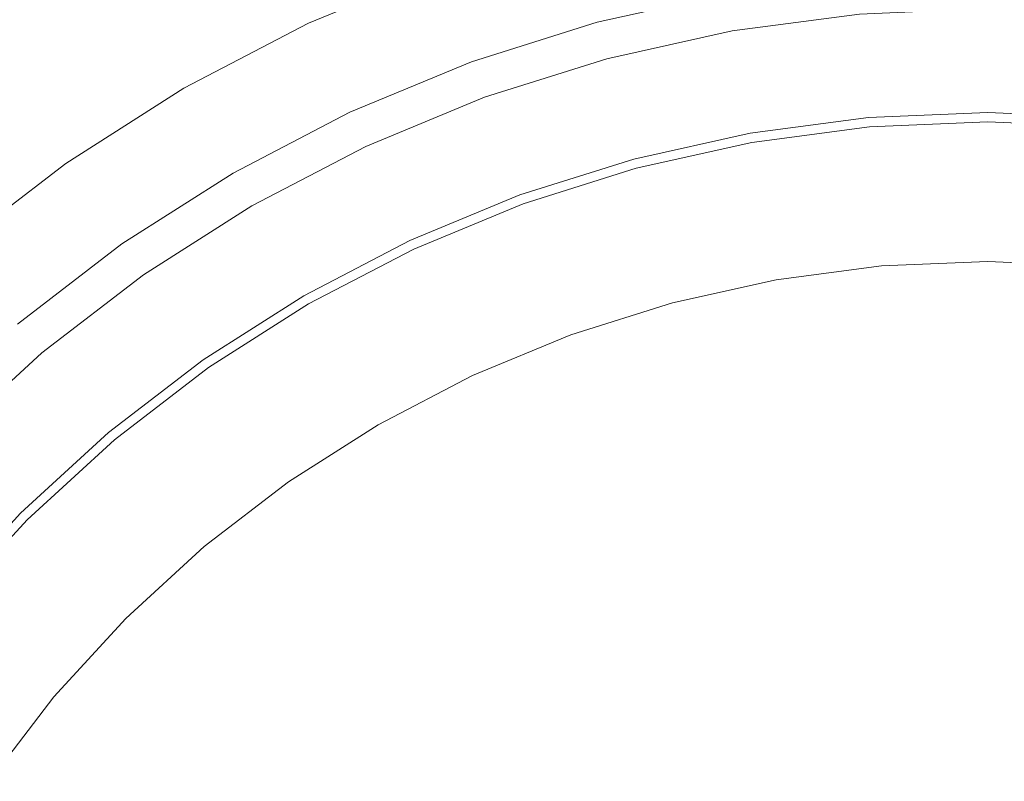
# Model space of a CAD drawing. Header units: millimetres. Extents: x -270 to 270, y -255 to 255.
# Tile 29 of 39: x -129 to 1, y 103 to 203. Entities that reach past the tile are written whole.
import ezdxf

# ---------------------------------------------------------------- set-up
doc = ezdxf.new("R2010")
doc.units = ezdxf.units.MM
doc.layers.add('LUCIDO_1', color=1, linetype='Continuous', lineweight=20, true_color=0xff0000)
doc.layers.add('Nessuna', color=7, linetype='Continuous', lineweight=9)

# ---------------------------------------------------------------- blocks, each defined once
blk = doc.blocks.new('Group')
at = {"layer": 'Nessuna', "color": 140, "linetype": 'Continuous', "lineweight": 9, "true_color": 0x00aaff, "transparency": 33554687}
for points, invisible_edges in [([(-270, 255, 29.65), (-67.8, 193.2, 29.65), (-51.58, 198.31, 29.65)], 9), ([(-270, 255, 29.65), (-139, 147.84, 29.65), (-126.45, 159.34, 29.65)], 9), ([(-51.58, 198.31, 29.65), (-34.97, 202, 29.65), (-270, 255, 29.65)], 10), ([(-126.45, 159.34, 29.65), (-112.96, 169.69, 29.65), (-270, 255, 29.65)], 10), ([(-270, 255, 29.65), (-83.52, 186.69, 29.65), (-67.8, 193.2, 29.65)], 9), ([(-270, 255, 29.65), (-98.61, 178.83, 29.65), (-83.52, 186.69, 29.65)], 9), ([(-112.96, 169.69, 29.65), (-98.61, 178.83, 29.65), (-270, 255, 29.65)], 10), ([(-34.97, 202, 29.65), (-18.11, 204.22, 29.65), (-270, 255, 29.65)], 10), ([(-258, 255, 17.65), (-123.28, 184.44, 17.65), (-138.02, 173.13, 17.65)], 9), ([(-258, 255, 17.65), (-91.13, 203, 17.65), (-107.61, 194.42, 17.65)], 9), ([(-107.61, 194.42, 17.65), (-123.28, 184.44, 17.65), (-258, 255, 17.65)], 10), ([(-73.96, 210.11, 17.65), (-91.13, 203, 17.65), (-258, 255, 17.65)], 10), ([(-56.24, 215.7, 17.65), (-38.1, 219.72, 17.65), (-35.84, 206.92, -60.35), (-52.87, 203.14, -60.35)], 10), ([(-73.96, 210.11, 17.65), (-56.24, 215.7, 17.65), (-52.87, 203.14, -60.35), (-69.51, 197.9, -60.35)], 10), ([(-91.13, 203, 17.65), (-73.96, 210.11, 17.65), (-69.51, 197.9, -60.35), (-85.63, 191.22, -60.35)], 10), ([(-52.87, 203.14, -60.35), (-35.84, 206.92, -60.35), (-35.83, 206.85, -62.03), (-52.86, 203.08, -62.03)], 14), ([(-52.86, 203.08, -62.03), (-35.83, 206.85, -62.03), (-35.79, 206.64, -63.69), (-52.8, 202.87, -63.69)], 15), ([(-52.8, 202.87, -63.69), (-35.79, 206.64, -63.69), (-35.73, 206.3, -65.33), (-52.71, 202.54, -65.33)], 15), ([(-52.71, 202.54, -65.33), (-35.73, 206.3, -65.33), (-35.65, 205.82, -66.93), (-52.59, 202.07, -66.93)], 15), ([(-52.59, 202.07, -66.93), (-35.65, 205.82, -66.93), (-35.54, 205.22, -68.49), (-52.43, 201.47, -68.49)], 15), ([(-52.43, 201.47, -68.49), (-35.54, 205.22, -68.49), (-35.41, 204.48, -69.99), (-52.23, 200.75, -69.99)], 15), ([(-35.26, 203.63, -71.42), (-18.25, 205.87, -71.42), (-18.16, 204.88, -72.78), (-35.09, 202.66, -72.78)], 15), ([(-35.09, 202.66, -72.78), (-18.16, 204.88, -72.78), (-18.07, 203.79, -74.05), (-34.9, 201.58, -74.05)], 15), ([(-16.8, 189.27, -46.26), (-1.11, 189.96, -46.26), (-1.11, 204.96, 29.65), (-18.11, 204.22, 29.65)], 10), ([(-1.11, 189.96, -46.26), (14.58, 189.27, -46.26), (15.88, 204.22, 29.65), (-1.11, 204.96, 29.65)], 10), ([(-52.23, 200.75, -69.99), (-35.41, 204.48, -69.99), (-35.26, 203.63, -71.42), (-52.01, 199.91, -71.42)], 15), ([(-52.01, 199.91, -71.42), (-35.26, 203.63, -71.42), (-35.09, 202.66, -72.78), (-51.75, 198.96, -72.78)], 15), ([(-32.37, 187.22, -46.26), (-16.8, 189.27, -46.26), (-18.11, 204.22, 29.65), (-34.97, 202, 29.65)], 10), ([(-34.9, 201.58, -74.05), (-18.07, 203.79, -74.05), (-17.96, 202.6, -75.22), (-34.69, 200.4, -75.22)], 15), ([(-18.07, 203.79, -74.05), (-1.11, 204.53, -74.05), (-1.11, 203.34, -75.22), (-17.96, 202.6, -75.22)], 15), ([(-1.11, 204.53, -74.05), (15.85, 203.79, -74.05), (15.74, 202.6, -75.22), (-1.11, 203.34, -75.22)], 15), ([(-107.61, 194.42, 17.65), (-91.13, 203, 17.65), (-85.63, 191.22, -60.35), (-101.11, 183.16, -60.35)], 10), ([(-69.51, 197.9, -60.35), (-52.87, 203.14, -60.35), (-52.86, 203.08, -62.03), (-69.49, 197.83, -62.03)], 14), ([(-69.49, 197.83, -62.03), (-52.86, 203.08, -62.03), (-52.8, 202.87, -63.69), (-69.42, 197.63, -63.69)], 15), ([(-69.42, 197.63, -63.69), (-52.8, 202.87, -63.69), (-52.71, 202.54, -65.33), (-69.3, 197.31, -65.33)], 15), ([(-69.3, 197.31, -65.33), (-52.71, 202.54, -65.33), (-52.59, 202.07, -66.93), (-69.13, 196.85, -66.93)], 15), ([(-51.75, 198.96, -72.78), (-35.09, 202.66, -72.78), (-34.9, 201.58, -74.05), (-51.47, 197.9, -74.05)], 15), ([(-34.69, 200.4, -75.22), (-17.96, 202.6, -75.22), (-17.85, 201.31, -76.29), (-34.47, 199.13, -76.29)], 15), ([(-17.96, 202.6, -75.22), (-1.11, 203.34, -75.22), (-1.11, 202.04, -76.29), (-17.85, 201.31, -76.29)], 15), ([(-1.11, 203.34, -75.22), (15.74, 202.6, -75.22), (15.63, 201.31, -76.29), (-1.11, 202.04, -76.29)], 15), ([(-69.13, 196.85, -66.93), (-52.59, 202.07, -66.93), (-52.43, 201.47, -68.49), (-68.92, 196.27, -68.49)], 15), ([(-68.92, 196.27, -68.49), (-52.43, 201.47, -68.49), (-52.23, 200.75, -69.99), (-68.67, 195.57, -69.99)], 15), ([(-47.7, 183.83, -46.26), (-32.37, 187.22, -46.26), (-34.97, 202, 29.65), (-51.58, 198.31, 29.65)], 10), ([(-51.47, 197.9, -74.05), (-34.9, 201.58, -74.05), (-34.69, 200.4, -75.22), (-51.16, 196.75, -75.22)], 15), ([(-34.47, 199.13, -76.29), (-17.85, 201.31, -76.29), (-17.73, 199.94, -77.24), (-34.23, 197.77, -77.24)], 15), ([(-17.85, 201.31, -76.29), (-1.11, 202.04, -76.29), (-1.11, 200.67, -77.24), (-17.73, 199.94, -77.24)], 15), ([(-1.11, 202.04, -76.29), (15.63, 201.31, -76.29), (15.51, 199.94, -77.24), (-1.11, 200.67, -77.24)], 15), ([(-68.67, 195.57, -69.99), (-52.23, 200.75, -69.99), (-52.01, 199.91, -71.42), (-68.37, 194.75, -71.42)], 15), ([(-68.37, 194.75, -71.42), (-52.01, 199.91, -71.42), (-51.75, 198.96, -72.78), (-68.03, 193.83, -72.78)], 15), ([(-51.16, 196.75, -75.22), (-34.69, 200.4, -75.22), (-34.47, 199.13, -76.29), (-50.83, 195.5, -76.29)], 15), ([(-34.23, 197.77, -77.24), (-17.73, 199.94, -77.24), (-17.61, 198.5, -78.08), (-33.97, 196.34, -78.08)], 15), ([(-17.73, 199.94, -77.24), (-1.11, 200.67, -77.24), (-1.11, 199.22, -78.08), (-17.61, 198.5, -78.08)], 15), ([(-1.11, 200.67, -77.24), (15.51, 199.94, -77.24), (15.38, 198.5, -78.08), (-1.11, 199.22, -78.08)], 15), ([(-68.03, 193.83, -72.78), (-51.75, 198.96, -72.78), (-51.47, 197.9, -74.05), (-67.66, 192.8, -74.05)], 15), ([(-62.67, 179.1, -46.26), (-47.7, 183.83, -46.26), (-51.58, 198.31, 29.65), (-67.8, 193.2, 29.65)], 10), ([(-50.83, 195.5, -76.29), (-34.47, 199.13, -76.29), (-34.23, 197.77, -77.24), (-50.47, 194.17, -77.24)], 15), ([(-33.97, 196.34, -78.08), (-17.61, 198.5, -78.08), (-17.47, 196.98, -78.79), (-33.71, 194.85, -78.79)], 15), ([(-17.61, 198.5, -78.08), (-1.11, 199.22, -78.08), (-1.11, 197.7, -78.79), (-17.47, 196.98, -78.79)], 15), ([(-1.11, 199.22, -78.08), (15.38, 198.5, -78.08), (15.25, 196.98, -78.79), (-1.11, 197.7, -78.79)], 15), ([(-85.63, 191.22, -60.35), (-69.51, 197.9, -60.35), (-69.49, 197.83, -62.03), (-85.6, 191.16, -62.03)], 14), ([(-85.6, 191.16, -62.03), (-69.49, 197.83, -62.03), (-69.42, 197.63, -63.69), (-85.52, 190.97, -63.69)], 15), ([(-85.52, 190.97, -63.69), (-69.42, 197.63, -63.69), (-69.3, 197.31, -65.33), (-85.37, 190.65, -65.33)], 15), ([(-85.37, 190.65, -65.33), (-69.3, 197.31, -65.33), (-69.13, 196.85, -66.93), (-85.16, 190.21, -66.93)], 15), ([(-67.66, 192.8, -74.05), (-51.47, 197.9, -74.05), (-51.16, 196.75, -75.22), (-67.25, 191.67, -75.22)], 15), ([(-50.47, 194.17, -77.24), (-34.23, 197.77, -77.24), (-33.97, 196.34, -78.08), (-50.09, 192.77, -78.08)], 15), ([(-33.71, 194.85, -78.79), (-17.47, 196.98, -78.79), (-17.34, 195.42, -79.38), (-33.44, 193.3, -79.38)], 15), ([(-17.47, 196.98, -78.79), (-1.11, 197.7, -78.79), (-1.11, 196.13, -79.38), (-17.34, 195.42, -79.38)], 15), ([(-1.11, 197.7, -78.79), (15.25, 196.98, -78.79), (15.12, 195.42, -79.38), (-1.11, 196.13, -79.38)], 15), ([(-85.16, 190.21, -66.93), (-69.13, 196.85, -66.93), (-68.92, 196.27, -68.49), (-84.9, 189.65, -68.49)], 15), ([(-84.9, 189.65, -68.49), (-68.92, 196.27, -68.49), (-68.67, 195.57, -69.99), (-84.59, 188.98, -69.99)], 15), ([(-67.25, 191.67, -75.22), (-51.16, 196.75, -75.22), (-50.83, 195.5, -76.29), (-66.81, 190.46, -76.29)], 15), ([(-50.09, 192.77, -78.08), (-33.97, 196.34, -78.08), (-33.71, 194.85, -78.79), (-49.7, 191.3, -78.79)], 15), ([(-17.34, 195.42, -79.38), (-1.11, 196.13, -79.38), (-1.11, 194.51, -79.83), (-17.2, 193.81, -79.83)], 15), ([(-1.11, 196.13, -79.38), (15.12, 195.42, -79.38), (14.97, 193.81, -79.83), (-1.11, 194.51, -79.83)], 15), ([(-123.28, 184.44, 17.65), (-107.61, 194.42, 17.65), (-101.11, 183.16, -60.35), (-115.83, 173.79, -60.35)], 10), ([(-84.59, 188.98, -69.99), (-68.67, 195.57, -69.99), (-68.37, 194.75, -71.42), (-84.22, 188.19, -71.42)], 15), ([(-84.22, 188.19, -71.42), (-68.37, 194.75, -71.42), (-68.03, 193.83, -72.78), (-83.8, 187.3, -72.78)], 15), ([(-66.81, 190.46, -76.29), (-50.83, 195.5, -76.29), (-50.47, 194.17, -77.24), (-66.34, 189.17, -77.24)], 15), ([(-49.7, 191.3, -78.79), (-33.71, 194.85, -78.79), (-33.44, 193.3, -79.38), (-49.29, 189.78, -79.38)], 15), ([(-33.44, 193.3, -79.38), (-17.34, 195.42, -79.38), (-17.2, 193.81, -79.83), (-33.16, 191.71, -79.83)], 15), ([(-17.2, 193.81, -79.83), (-1.11, 194.51, -79.83), (-1.11, 192.87, -80.14), (-17.05, 192.17, -80.14)], 15), ([(-1.11, 194.51, -79.83), (14.97, 193.81, -79.83), (14.83, 192.17, -80.14), (-1.11, 192.87, -80.14)], 15), ([(-83.8, 187.3, -72.78), (-68.03, 193.83, -72.78), (-67.66, 192.8, -74.05), (-83.34, 186.3, -74.05)], 15), ([(-77.18, 173.09, -46.26), (-62.67, 179.1, -46.26), (-67.8, 193.2, 29.65), (-83.52, 186.69, 29.65)], 10), ([(-66.34, 189.17, -77.24), (-50.47, 194.17, -77.24), (-50.09, 192.77, -78.08), (-65.84, 187.8, -78.08)], 15), ([(-49.29, 189.78, -79.38), (-33.44, 193.3, -79.38), (-33.16, 191.71, -79.83), (-48.88, 188.23, -79.83)], 15), ([(-33.16, 191.71, -79.83), (-17.2, 193.81, -79.83), (-17.05, 192.17, -80.14), (-32.87, 190.09, -80.14)], 15), ([(-83.34, 186.3, -74.05), (-67.66, 192.8, -74.05), (-67.25, 191.67, -75.22), (-82.83, 185.22, -75.22)], 15), ([(-65.84, 187.8, -78.08), (-50.09, 192.77, -78.08), (-49.7, 191.3, -78.79), (-65.32, 186.38, -78.79)], 15), ([(-32.87, 190.09, -80.14), (-17.05, 192.17, -80.14), (-16.91, 190.51, -80.31), (-32.58, 188.45, -80.31)], 11), ([(-17.05, 192.17, -80.14), (-1.11, 192.87, -80.14), (-1.11, 191.2, -80.31), (-16.91, 190.51, -80.31)], 11), ([(-1.11, 192.87, -80.14), (14.83, 192.17, -80.14), (14.69, 190.51, -80.31), (-1.11, 191.2, -80.31)], 11), ([(-101.11, 183.16, -60.35), (-85.63, 191.22, -60.35), (-85.6, 191.16, -62.03), (-101.08, 183.1, -62.03)], 14), ([(-101.08, 183.1, -62.03), (-85.6, 191.16, -62.03), (-85.52, 190.97, -63.69), (-100.97, 182.92, -63.69)], 15), ([(-100.97, 182.92, -63.69), (-85.52, 190.97, -63.69), (-85.37, 190.65, -65.33), (-100.8, 182.62, -65.33)], 15), ([(-100.8, 182.62, -65.33), (-85.37, 190.65, -65.33), (-85.16, 190.21, -66.93), (-100.55, 182.2, -66.93)], 15), ([(-82.83, 185.22, -75.22), (-67.25, 191.67, -75.22), (-66.81, 190.46, -76.29), (-82.29, 184.05, -76.29)], 15), ([(-82.29, 184.05, -76.29), (-66.81, 190.46, -76.29), (-66.34, 189.17, -77.24), (-81.71, 182.8, -77.24)], 15), ([(-65.32, 186.38, -78.79), (-49.7, 191.3, -78.79), (-49.29, 189.78, -79.38), (-64.78, 184.9, -79.38)], 15), ([(-48.88, 188.23, -79.83), (-33.16, 191.71, -79.83), (-32.87, 190.09, -80.14), (-48.45, 186.63, -80.14)], 15), ([(-32.58, 188.45, -80.31), (-16.91, 190.51, -80.31), (-5.56, 60.86, -89.65), (-9.98, 60.28, -89.65)], 10), ([(-16.91, 190.51, -80.31), (-1.11, 191.2, -80.31), (-1.11, 61.06, -89.65), (-5.56, 60.86, -89.65)], 10), ([(-1.11, 191.2, -80.31), (14.69, 190.51, -80.31), (3.34, 60.86, -89.65), (-1.11, 61.06, -89.65)], 10), ([(-100.55, 182.2, -66.93), (-85.16, 190.21, -66.93), (-84.9, 189.65, -68.49), (-100.25, 181.67, -68.49)], 15), ([(-100.25, 181.67, -68.49), (-84.9, 189.65, -68.49), (-84.59, 188.98, -69.99), (-99.87, 181.02, -69.99)], 15), ([(-81.71, 182.8, -77.24), (-66.34, 189.17, -77.24), (-65.84, 187.8, -78.08), (-81.09, 181.48, -78.08)], 15), ([(-64.78, 184.9, -79.38), (-49.29, 189.78, -79.38), (-48.88, 188.23, -79.83), (-64.23, 183.38, -79.83)], 15), ([(-48.45, 186.63, -80.14), (-32.87, 190.09, -80.14), (-32.58, 188.45, -80.31), (-48.02, 185.02, -80.31)], 11), ([(-32.28, 186.75, -47.9), (-16.76, 188.8, -47.9), (-16.8, 189.27, -46.26), (-32.37, 187.22, -46.26)], 11), ([(-16.76, 188.8, -47.9), (-1.11, 189.48, -47.9), (-1.11, 189.96, -46.26), (-16.8, 189.27, -46.26)], 11), ([(-16.7, 188.18, -49.5), (-1.11, 188.86, -49.5), (-1.11, 189.48, -47.9), (-16.76, 188.8, -47.9)], 15), ([(-1.11, 189.48, -47.9), (14.54, 188.8, -47.9), (14.58, 189.27, -46.26), (-1.11, 189.96, -46.26)], 11), ([(-1.11, 188.86, -49.5), (14.48, 188.18, -49.5), (14.54, 188.8, -47.9), (-1.11, 189.48, -47.9)], 15), ([(-99.87, 181.02, -69.99), (-84.59, 188.98, -69.99), (-84.22, 188.19, -71.42), (-99.44, 180.27, -71.42)], 15), ([(-99.44, 180.27, -71.42), (-84.22, 188.19, -71.42), (-83.8, 187.3, -72.78), (-98.95, 179.41, -72.78)], 15), ([(-64.23, 183.38, -79.83), (-48.88, 188.23, -79.83), (-48.45, 186.63, -80.14), (-63.67, 181.84, -80.14)], 15), ([(-48.02, 185.02, -80.31), (-32.58, 188.45, -80.31), (-9.98, 60.28, -89.65), (-14.34, 59.32, -89.65)], 10), ([(-32.18, 186.14, -49.5), (-16.7, 188.18, -49.5), (-16.76, 188.8, -47.9), (-32.28, 186.75, -47.9)], 15), ([(-32.05, 185.4, -51.04), (-16.64, 187.43, -51.04), (-16.7, 188.18, -49.5), (-32.18, 186.14, -49.5)], 15), ([(-16.64, 187.43, -51.04), (-1.11, 188.11, -51.04), (-1.11, 188.86, -49.5), (-16.7, 188.18, -49.5)], 15), ([(-16.56, 186.56, -52.51), (-1.11, 187.23, -52.51), (-1.11, 188.11, -51.04), (-16.64, 187.43, -51.04)], 15), ([(-1.11, 188.11, -51.04), (14.42, 187.43, -51.04), (14.48, 188.18, -49.5), (-1.11, 188.86, -49.5)], 15), ([(-1.11, 187.23, -52.51), (14.34, 186.56, -52.51), (14.42, 187.43, -51.04), (-1.11, 188.11, -51.04)], 15), ([(-98.95, 179.41, -72.78), (-83.8, 187.3, -72.78), (-83.34, 186.3, -74.05), (-98.4, 178.47, -74.05)], 15), ([(-91.11, 165.84, -46.26), (-77.18, 173.09, -46.26), (-83.52, 186.69, 29.65), (-98.61, 178.83, 29.65)], 10), ([(-81.09, 181.48, -78.08), (-65.84, 187.8, -78.08), (-65.32, 186.38, -78.79), (-80.45, 180.11, -78.79)], 15), ([(-63.67, 181.84, -80.14), (-48.45, 186.63, -80.14), (-48.02, 185.02, -80.31), (-63.1, 180.27, -80.31)], 11), ([(-47.57, 183.36, -47.9), (-32.28, 186.75, -47.9), (-32.37, 187.22, -46.26), (-47.7, 183.83, -46.26)], 11), ([(-47.41, 182.77, -49.5), (-32.18, 186.14, -49.5), (-32.28, 186.75, -47.9), (-47.57, 183.36, -47.9)], 15), ([(-31.89, 184.54, -52.51), (-16.56, 186.56, -52.51), (-16.64, 187.43, -51.04), (-32.05, 185.4, -51.04)], 15), ([(-31.72, 183.55, -53.9), (-16.47, 185.56, -53.9), (-16.56, 186.56, -52.51), (-31.89, 184.54, -52.51)], 15), ([(-16.47, 185.56, -53.9), (-1.11, 186.23, -53.9), (-1.11, 187.23, -52.51), (-16.56, 186.56, -52.51)], 15), ([(-1.11, 186.23, -53.9), (14.25, 185.56, -53.9), (14.34, 186.56, -52.51), (-1.11, 187.23, -52.51)], 15), ([(-98.4, 178.47, -74.05), (-83.34, 186.3, -74.05), (-82.83, 185.22, -75.22), (-97.8, 177.43, -75.22)], 15), ([(-80.45, 180.11, -78.79), (-65.32, 186.38, -78.79), (-64.78, 184.9, -79.38), (-79.79, 178.69, -79.38)], 15), ([(-47.22, 182.04, -51.04), (-32.05, 185.4, -51.04), (-32.18, 186.14, -49.5), (-47.41, 182.77, -49.5)], 15), ([(-46.99, 181.19, -52.51), (-31.89, 184.54, -52.51), (-32.05, 185.4, -51.04), (-47.22, 182.04, -51.04)], 15), ([(-31.53, 182.45, -55.2), (-16.38, 184.45, -55.2), (-16.47, 185.56, -53.9), (-31.72, 183.55, -53.9)], 15), ([(-16.38, 184.45, -55.2), (-1.11, 185.11, -55.2), (-1.11, 186.23, -53.9), (-16.47, 185.56, -53.9)], 15), ([(-1.11, 185.11, -55.2), (14.16, 184.45, -55.2), (14.25, 185.56, -53.9), (-1.11, 186.23, -53.9)], 15), ([(-138.02, 173.13, 17.65), (-123.28, 184.44, 17.65), (-115.83, 173.79, -60.35), (-129.67, 163.17, -60.35)], 10), ([(-97.8, 177.43, -75.22), (-82.83, 185.22, -75.22), (-82.29, 184.05, -76.29), (-97.15, 176.31, -76.29)], 15), ([(-97.15, 176.31, -76.29), (-82.29, 184.05, -76.29), (-81.71, 182.8, -77.24), (-96.46, 175.12, -77.24)], 15), ([(-79.79, 178.69, -79.38), (-64.78, 184.9, -79.38), (-64.23, 183.38, -79.83), (-79.11, 177.22, -79.83)], 15), ([(-63.1, 180.27, -80.31), (-48.02, 185.02, -80.31), (-14.34, 59.32, -89.65), (-18.59, 57.98, -89.65)], 10), ([(-46.73, 180.22, -53.9), (-31.72, 183.55, -53.9), (-31.89, 184.54, -52.51), (-46.99, 181.19, -52.51)], 15), ([(-31.31, 181.25, -56.4), (-16.27, 183.23, -56.4), (-16.38, 184.45, -55.2), (-31.53, 182.45, -55.2)], 15), ([(-16.27, 183.23, -56.4), (-1.11, 183.89, -56.4), (-1.11, 185.11, -55.2), (-16.38, 184.45, -55.2)], 15), ([(-1.11, 183.89, -56.4), (14.05, 183.23, -56.4), (14.16, 184.45, -55.2), (-1.11, 185.11, -55.2)], 15), ([(-115.83, 173.79, -60.35), (-101.11, 183.16, -60.35), (-101.08, 183.1, -62.03), (-115.79, 173.73, -62.03)], 14), ([(-115.79, 173.73, -62.03), (-101.08, 183.1, -62.03), (-100.97, 182.92, -63.69), (-115.66, 173.56, -63.69)], 15), ([(-115.66, 173.56, -63.69), (-100.97, 182.92, -63.69), (-100.8, 182.62, -65.33), (-115.46, 173.27, -65.33)], 15), ([(-96.46, 175.12, -77.24), (-81.71, 182.8, -77.24), (-81.09, 181.48, -78.08), (-95.74, 173.86, -78.08)], 15), ([(-79.11, 177.22, -79.83), (-64.23, 183.38, -79.83), (-63.67, 181.84, -80.14), (-78.41, 175.73, -80.14)], 15), ([(-62.51, 178.65, -47.9), (-47.57, 183.36, -47.9), (-47.7, 183.83, -46.26), (-62.67, 179.1, -46.26)], 11), ([(-62.3, 178.07, -49.5), (-47.41, 182.77, -49.5), (-47.57, 183.36, -47.9), (-62.51, 178.65, -47.9)], 15), ([(-62.04, 177.37, -51.04), (-47.22, 182.04, -51.04), (-47.41, 182.77, -49.5), (-62.3, 178.07, -49.5)], 15), ([(-46.44, 179.15, -55.2), (-31.53, 182.45, -55.2), (-31.72, 183.55, -53.9), (-46.73, 180.22, -53.9)], 15), ([(-31.08, 179.95, -57.49), (-16.15, 181.92, -57.49), (-16.27, 183.23, -56.4), (-31.31, 181.25, -56.4)], 15), ([(-16.15, 181.92, -57.49), (-1.11, 182.57, -57.49), (-1.11, 183.89, -56.4), (-16.27, 183.23, -56.4)], 15), ([(-1.11, 182.57, -57.49), (13.93, 181.92, -57.49), (14.05, 183.23, -56.4), (-1.11, 183.89, -56.4)], 15), ([(-115.46, 173.27, -65.33), (-100.8, 182.62, -65.33), (-100.55, 182.2, -66.93), (-115.19, 172.88, -66.93)], 15), ([(-115.19, 172.88, -66.93), (-100.55, 182.2, -66.93), (-100.25, 181.67, -68.49), (-114.83, 172.37, -68.49)], 15), ([(-114.83, 172.37, -68.49), (-100.25, 181.67, -68.49), (-99.87, 181.02, -69.99), (-114.41, 171.76, -69.99)], 15), ([(-95.74, 173.86, -78.08), (-81.09, 181.48, -78.08), (-80.45, 180.11, -78.79), (-94.98, 172.55, -78.79)], 15), ([(-78.41, 175.73, -80.14), (-63.67, 181.84, -80.14), (-63.1, 180.27, -80.31), (-77.71, 174.22, -80.31)], 11), ([(-61.74, 176.54, -52.51), (-46.99, 181.19, -52.51), (-47.22, 182.04, -51.04), (-62.04, 177.37, -51.04)], 15), ([(-46.13, 177.97, -56.4), (-31.31, 181.25, -56.4), (-31.53, 182.45, -55.2), (-46.44, 179.15, -55.2)], 15), ([(-30.84, 178.56, -58.47), (-16.03, 180.51, -58.47), (-16.15, 181.92, -57.49), (-31.08, 179.95, -57.49)], 15), ([(-16.03, 180.51, -58.47), (-1.11, 181.16, -58.47), (-1.11, 182.57, -57.49), (-16.15, 181.92, -57.49)], 15), ([(-1.11, 181.16, -58.47), (13.81, 180.51, -58.47), (13.93, 181.92, -57.49), (-1.11, 182.57, -57.49)], 15), ([(-114.41, 171.76, -69.99), (-99.87, 181.02, -69.99), (-99.44, 180.27, -71.42), (-113.91, 171.05, -71.42)], 15), ([(-113.91, 171.05, -71.42), (-99.44, 180.27, -71.42), (-98.95, 179.41, -72.78), (-113.34, 170.24, -72.78)], 15), ([(-94.98, 172.55, -78.79), (-80.45, 180.11, -78.79), (-79.79, 178.69, -79.38), (-94.19, 171.19, -79.38)], 15), ([(-77.71, 174.22, -80.31), (-63.1, 180.27, -80.31), (-18.59, 57.98, -89.65), (-22.71, 56.27, -89.65)], 10), ([(-61.4, 175.6, -53.9), (-46.73, 180.22, -53.9), (-46.99, 181.19, -52.51), (-61.74, 176.54, -52.51)], 15), ([(-61.02, 174.55, -55.2), (-46.44, 179.15, -55.2), (-46.73, 180.22, -53.9), (-61.4, 175.6, -53.9)], 15), ([(-45.79, 176.69, -57.49), (-31.08, 179.95, -57.49), (-31.31, 181.25, -56.4), (-46.13, 177.97, -56.4)], 15), ([(-30.58, 177.1, -59.32), (-15.9, 179.03, -59.32), (-16.03, 180.51, -58.47), (-30.84, 178.56, -58.47)], 15), ([(-15.9, 179.03, -59.32), (-1.11, 179.68, -59.32), (-1.11, 181.16, -58.47), (-16.03, 180.51, -58.47)], 15), ([(-1.11, 179.68, -59.32), (13.68, 179.03, -59.32), (13.81, 180.51, -58.47), (-1.11, 181.16, -58.47)], 15), ([(-113.34, 170.24, -72.78), (-98.95, 179.41, -72.78), (-98.4, 178.47, -74.05), (-112.71, 169.35, -74.05)], 15), ([(-104.35, 157.41, -46.26), (-91.11, 165.84, -46.26), (-98.61, 178.83, 29.65), (-112.96, 169.69, 29.65)], 10), ([(-76.98, 172.66, -47.9), (-62.51, 178.65, -47.9), (-62.67, 179.1, -46.26), (-77.18, 173.09, -46.26)], 11), ([(-60.6, 173.4, -56.4), (-46.13, 177.97, -56.4), (-46.44, 179.15, -55.2), (-61.02, 174.55, -55.2)], 15), ([(-45.42, 175.33, -58.47), (-30.84, 178.56, -58.47), (-31.08, 179.95, -57.49), (-45.79, 176.69, -57.49)], 15), ([(-30.31, 175.57, -60.04), (-15.77, 177.49, -60.04), (-15.9, 179.03, -59.32), (-30.58, 177.1, -59.32)], 15), ([(-15.77, 177.49, -60.04), (-1.11, 178.13, -60.04), (-1.11, 179.68, -59.32), (-15.9, 179.03, -59.32)], 15), ([(-1.11, 178.13, -60.04), (13.55, 177.49, -60.04), (13.68, 179.03, -59.32), (-1.11, 179.68, -59.32)], 15), ([(-112.71, 169.35, -74.05), (-98.4, 178.47, -74.05), (-97.8, 177.43, -75.22), (-112.03, 168.36, -75.22)], 15), ([(-112.03, 168.36, -75.22), (-97.8, 177.43, -75.22), (-97.15, 176.31, -76.29), (-111.29, 167.31, -76.29)], 15), ([(-94.19, 171.19, -79.38), (-79.79, 178.69, -79.38), (-79.11, 177.22, -79.83), (-93.39, 169.79, -79.83)], 15), ([(-76.72, 172.1, -49.5), (-62.3, 178.07, -49.5), (-62.51, 178.65, -47.9), (-76.98, 172.66, -47.9)], 15), ([(-76.4, 171.42, -51.04), (-62.04, 177.37, -51.04), (-62.3, 178.07, -49.5), (-76.72, 172.1, -49.5)], 15), ([(-60.15, 172.16, -57.49), (-45.79, 176.69, -57.49), (-46.13, 177.97, -56.4), (-60.6, 173.4, -56.4)], 15), ([(-45.04, 173.9, -59.32), (-30.58, 177.1, -59.32), (-30.84, 178.56, -58.47), (-45.42, 175.33, -58.47)], 15), ([(-30.03, 173.99, -60.63), (-15.63, 175.88, -60.63), (-15.77, 177.49, -60.04), (-30.31, 175.57, -60.04)], 15), ([(-15.63, 175.88, -60.63), (-1.11, 176.52, -60.63), (-1.11, 178.13, -60.04), (-15.77, 177.49, -60.04)], 15), ([(-1.11, 176.52, -60.63), (13.41, 175.88, -60.63), (13.55, 177.49, -60.04), (-1.11, 178.13, -60.04)], 15), ([(-111.29, 167.31, -76.29), (-97.15, 176.31, -76.29), (-96.46, 175.12, -77.24), (-110.5, 166.18, -77.24)], 15), ([(-93.39, 169.79, -79.83), (-79.11, 177.22, -79.83), (-78.41, 175.73, -80.14), (-92.56, 168.36, -80.14)], 15), ([(-76.03, 170.62, -52.51), (-61.74, 176.54, -52.51), (-62.04, 177.37, -51.04), (-76.4, 171.42, -51.04)], 15), ([(-75.61, 169.72, -53.9), (-61.4, 175.6, -53.9), (-61.74, 176.54, -52.51), (-76.03, 170.62, -52.51)], 15), ([(-59.67, 170.84, -58.47), (-45.42, 175.33, -58.47), (-45.79, 176.69, -57.49), (-60.15, 172.16, -57.49)], 15), ([(-44.64, 172.4, -60.04), (-30.31, 175.57, -60.04), (-30.58, 177.1, -59.32), (-45.04, 173.9, -59.32)], 15), ([(-15.48, 174.24, -61.08), (-1.11, 174.86, -61.08), (-1.11, 176.52, -60.63), (-15.63, 175.88, -60.63)], 15), ([(-1.11, 174.86, -61.08), (13.26, 174.24, -61.08), (13.41, 175.88, -60.63), (-1.11, 176.52, -60.63)], 15), ([(-110.5, 166.18, -77.24), (-96.46, 175.12, -77.24), (-95.74, 173.86, -78.08), (-109.66, 164.99, -78.08)], 15), ([(-92.56, 168.36, -80.14), (-78.41, 175.73, -80.14), (-77.71, 174.22, -80.31), (-91.73, 166.92, -80.31)], 11), ([(-75.13, 168.7, -55.2), (-61.02, 174.55, -55.2), (-61.4, 175.6, -53.9), (-75.61, 169.72, -53.9)], 15), ([(-59.16, 169.44, -59.32), (-45.04, 173.9, -59.32), (-45.42, 175.33, -58.47), (-59.67, 170.84, -58.47)], 15), ([(-44.22, 170.84, -60.63), (-30.03, 173.99, -60.63), (-30.31, 175.57, -60.04), (-44.64, 172.4, -60.04)], 15), ([(-29.75, 172.36, -61.08), (-15.48, 174.24, -61.08), (-15.63, 175.88, -60.63), (-30.03, 173.99, -60.63)], 15), ([(-15.34, 172.56, -61.39), (-1.11, 173.18, -61.39), (-1.11, 174.86, -61.08), (-15.48, 174.24, -61.08)], 15), ([(-1.11, 173.18, -61.39), (13.12, 172.56, -61.39), (13.26, 174.24, -61.08), (-1.11, 174.86, -61.08)], 15), ([(-129.67, 163.17, -60.35), (-115.83, 173.79, -60.35), (-115.79, 173.73, -62.03), (-129.62, 163.11, -62.03)], 14), ([(-129.62, 163.11, -62.03), (-115.79, 173.73, -62.03), (-115.66, 173.56, -63.69), (-129.49, 162.95, -63.69)], 15), ([(-129.49, 162.95, -63.69), (-115.66, 173.56, -63.69), (-115.46, 173.27, -65.33), (-129.26, 162.69, -65.33)], 15), ([(-109.66, 164.99, -78.08), (-95.74, 173.86, -78.08), (-94.98, 172.55, -78.79), (-108.79, 163.75, -78.79)], 15), ([(-91.73, 166.92, -80.31), (-77.71, 174.22, -80.31), (-22.71, 56.27, -89.65), (-26.66, 54.21, -89.65)], 10), ([(-74.62, 167.6, -56.4), (-60.6, 173.4, -56.4), (-61.02, 174.55, -55.2), (-75.13, 168.7, -55.2)], 15), ([(-58.63, 167.98, -60.04), (-44.64, 172.4, -60.04), (-45.04, 173.9, -59.32), (-59.16, 169.44, -59.32)], 15), ([(-43.79, 169.25, -61.08), (-29.75, 172.36, -61.08), (-30.03, 173.99, -60.63), (-44.22, 170.84, -60.63)], 15), ([(-29.45, 170.7, -61.39), (-15.34, 172.56, -61.39), (-15.48, 174.24, -61.08), (-29.75, 172.36, -61.08)], 15), ([(-129.26, 162.69, -65.33), (-115.46, 173.27, -65.33), (-115.19, 172.88, -66.93), (-128.95, 162.31, -66.93)], 15), ([(-128.95, 162.31, -66.93), (-115.19, 172.88, -66.93), (-114.83, 172.37, -68.49), (-128.56, 161.84, -68.49)], 15), ([(-128.56, 161.84, -68.49), (-114.83, 172.37, -68.49), (-114.41, 171.76, -69.99), (-128.08, 161.27, -69.99)], 15), ([(-108.79, 163.75, -78.79), (-94.98, 172.55, -78.79), (-94.19, 171.19, -79.38), (-107.89, 162.46, -79.38)], 15), ([(-90.87, 165.43, -47.9), (-76.98, 172.66, -47.9), (-77.18, 173.09, -46.26), (-91.11, 165.84, -46.26)], 11), ([(-90.56, 164.89, -49.5), (-76.72, 172.1, -49.5), (-76.98, 172.66, -47.9), (-90.87, 165.43, -47.9)], 15), ([(-74.06, 166.4, -57.49), (-60.15, 172.16, -57.49), (-60.6, 173.4, -56.4), (-74.62, 167.6, -56.4)], 15), ([(-58.08, 166.47, -60.63), (-44.22, 170.84, -60.63), (-44.64, 172.4, -60.04), (-58.63, 167.98, -60.04)], 15), ([(-43.35, 167.62, -61.39), (-29.45, 170.7, -61.39), (-29.75, 172.36, -61.08), (-43.79, 169.25, -61.08)], 15), ([(-29.16, 169.02, -61.55), (-15.19, 170.86, -61.55), (-15.34, 172.56, -61.39), (-29.45, 170.7, -61.39)], 14), ([(-15.19, 170.86, -61.55), (-1.11, 171.47, -61.55), (-1.11, 173.18, -61.39), (-15.34, 172.56, -61.39)], 14), ([(-1.11, 171.47, -61.55), (12.97, 170.86, -61.55), (13.12, 172.56, -61.39), (-1.11, 173.18, -61.39)], 14), ([(-128.08, 161.27, -69.99), (-114.41, 171.76, -69.99), (-113.91, 171.05, -71.42), (-127.52, 160.61, -71.42)], 15), ([(-127.52, 160.61, -71.42), (-113.91, 171.05, -71.42), (-113.34, 170.24, -72.78), (-126.88, 159.85, -72.78)], 15), ([(-107.89, 162.46, -79.38), (-94.19, 171.19, -79.38), (-93.39, 169.79, -79.83), (-106.97, 161.14, -79.83)], 15), ([(-90.19, 164.24, -51.04), (-76.4, 171.42, -51.04), (-76.72, 172.1, -49.5), (-90.56, 164.89, -49.5)], 15), ([(-89.75, 163.48, -52.51), (-76.03, 170.62, -52.51), (-76.4, 171.42, -51.04), (-90.19, 164.24, -51.04)], 15), ([(-73.47, 165.12, -58.47), (-59.67, 170.84, -58.47), (-60.15, 172.16, -57.49), (-74.06, 166.4, -57.49)], 15), ([(-5.56, 60.86, -69.61), (-1.11, 61.06, -69.61), (-1.11, 171.47, -61.55), (-15.19, 170.86, -61.55)], 10), ([(-1.11, 61.06, -69.61), (3.34, 60.86, -69.61), (12.97, 170.86, -61.55), (-1.11, 171.47, -61.55)], 10), ([(-126.88, 159.85, -72.78), (-113.34, 170.24, -72.78), (-112.71, 169.35, -74.05), (-126.18, 159.01, -74.05)], 15), ([(-116.81, 147.85, -46.26), (-104.35, 157.41, -46.26), (-112.96, 169.69, 29.65), (-126.45, 159.34, 29.65)], 10), ([(-106.97, 161.14, -79.83), (-93.39, 169.79, -79.83), (-92.56, 168.36, -80.14), (-106.02, 159.79, -80.14)], 15), ([(-89.25, 162.61, -53.9), (-75.61, 169.72, -53.9), (-76.03, 170.62, -52.51), (-89.75, 163.48, -52.51)], 15), ([(-88.69, 161.65, -55.2), (-75.13, 168.7, -55.2), (-75.61, 169.72, -53.9), (-89.25, 162.61, -53.9)], 15), ([(-72.84, 163.78, -59.32), (-59.16, 169.44, -59.32), (-59.67, 170.84, -58.47), (-73.47, 165.12, -58.47)], 15), ([(-57.51, 164.92, -61.08), (-43.79, 169.25, -61.08), (-44.22, 170.84, -60.63), (-58.08, 166.47, -60.63)], 15), ([(-42.91, 165.97, -61.55), (-29.16, 169.02, -61.55), (-29.45, 170.7, -61.39), (-43.35, 167.62, -61.39)], 14), ([(-9.98, 60.28, -69.61), (-5.56, 60.86, -69.61), (-15.19, 170.86, -61.55), (-29.16, 169.02, -61.55)], 10), ([(-126.18, 159.01, -74.05), (-112.71, 169.35, -74.05), (-112.03, 168.36, -75.22), (-125.41, 158.09, -75.22)], 15), ([(-125.41, 158.09, -75.22), (-112.03, 168.36, -75.22), (-111.29, 167.31, -76.29), (-124.58, 157.1, -76.29)], 15), ([(-106.02, 159.79, -80.14), (-92.56, 168.36, -80.14), (-91.73, 166.92, -80.31), (-105.07, 158.42, -80.31)], 11), ([(-88.08, 160.59, -56.4), (-74.62, 167.6, -56.4), (-75.13, 168.7, -55.2), (-88.69, 161.65, -55.2)], 15), ([(-72.18, 162.37, -60.04), (-58.63, 167.98, -60.04), (-59.16, 169.44, -59.32), (-72.84, 163.78, -59.32)], 15), ([(-56.93, 163.34, -61.39), (-43.35, 167.62, -61.39), (-43.79, 169.25, -61.08), (-57.51, 164.92, -61.08)], 15), ([(-14.34, 59.32, -69.61), (-9.98, 60.28, -69.61), (-29.16, 169.02, -61.55), (-42.91, 165.97, -61.55)], 10), ([(-124.58, 157.1, -76.29), (-111.29, 167.31, -76.29), (-110.5, 166.18, -77.24), (-123.7, 156.05, -77.24)], 15), ([(-87.42, 159.45, -57.49), (-74.06, 166.4, -57.49), (-74.62, 167.6, -56.4), (-88.08, 160.59, -56.4)], 15), ([(-71.5, 160.91, -60.63), (-58.08, 166.47, -60.63), (-58.63, 167.98, -60.04), (-72.18, 162.37, -60.04)], 15), ([(-56.35, 161.73, -61.55), (-42.91, 165.97, -61.55), (-43.35, 167.62, -61.39), (-56.93, 163.34, -61.39)], 14), ([(-123.7, 156.05, -77.24), (-110.5, 166.18, -77.24), (-109.66, 164.99, -78.08), (-122.76, 154.94, -78.08)], 15), ([(-105.07, 158.42, -80.31), (-91.73, 166.92, -80.31), (-26.66, 54.21, -89.65), (-30.42, 51.82, -89.65)], 10), ([(-104.08, 157.01, -47.9), (-90.87, 165.43, -47.9), (-91.11, 165.84, -46.26), (-104.35, 157.41, -46.26)], 11), ([(-86.71, 158.23, -58.47), (-73.47, 165.12, -58.47), (-74.06, 166.4, -57.49), (-87.42, 159.45, -57.49)], 15), ([(-70.8, 159.41, -61.08), (-57.51, 164.92, -61.08), (-58.08, 166.47, -60.63), (-71.5, 160.91, -60.63)], 15), ([(-18.59, 57.98, -69.61), (-14.34, 59.32, -69.61), (-42.91, 165.97, -61.55), (-56.35, 161.73, -61.55)], 10), ([(-122.76, 154.94, -78.08), (-109.66, 164.99, -78.08), (-108.79, 163.75, -78.79), (-121.79, 153.78, -78.79)], 15), ([(-103.72, 156.51, -49.5), (-90.56, 164.89, -49.5), (-90.87, 165.43, -47.9), (-104.08, 157.01, -47.9)], 15), ([(-103.29, 155.89, -51.04), (-90.19, 164.24, -51.04), (-90.56, 164.89, -49.5), (-103.72, 156.51, -49.5)], 15), ([(-85.97, 156.94, -59.32), (-72.84, 163.78, -59.32), (-73.47, 165.12, -58.47), (-86.71, 158.23, -58.47)], 15), ([(-70.09, 157.89, -61.39), (-56.93, 163.34, -61.39), (-57.51, 164.92, -61.08), (-70.8, 159.41, -61.08)], 15), ([(-121.79, 153.78, -78.79), (-108.79, 163.75, -78.79), (-107.89, 162.46, -79.38), (-120.78, 152.57, -79.38)], 15), ([(-102.79, 155.17, -52.51), (-89.75, 163.48, -52.51), (-90.19, 164.24, -51.04), (-103.29, 155.89, -51.04)], 15), ([(-102.22, 154.35, -53.9), (-89.25, 162.61, -53.9), (-89.75, 163.48, -52.51), (-102.79, 155.17, -52.51)], 15), ([(-85.19, 155.6, -60.04), (-72.18, 162.37, -60.04), (-72.84, 163.78, -59.32), (-85.97, 156.94, -59.32)], 15), ([(-69.37, 156.34, -61.55), (-56.35, 161.73, -61.55), (-56.93, 163.34, -61.39), (-70.09, 157.89, -61.39)], 14), ([(-142.33, 151.18, -63.69), (-129.49, 162.95, -63.69), (-129.26, 162.69, -65.33), (-142.09, 150.94, -65.33)], 15), ([(-142.09, 150.94, -65.33), (-129.26, 162.69, -65.33), (-128.95, 162.31, -66.93), (-141.74, 150.59, -66.93)], 15), ([(-141.74, 150.59, -66.93), (-128.95, 162.31, -66.93), (-128.56, 161.84, -68.49), (-141.31, 150.16, -68.49)], 15), ([(-141.31, 150.16, -68.49), (-128.56, 161.84, -68.49), (-128.08, 161.27, -69.99), (-140.78, 149.63, -69.99)], 15), ([(-120.78, 152.57, -79.38), (-107.89, 162.46, -79.38), (-106.97, 161.14, -79.83), (-119.74, 151.34, -79.83)], 15), ([(-101.58, 153.44, -55.2), (-88.69, 161.65, -55.2), (-89.25, 162.61, -53.9), (-102.22, 154.35, -53.9)], 15), ([(-84.39, 154.2, -60.63), (-71.5, 160.91, -60.63), (-72.18, 162.37, -60.04), (-85.19, 155.6, -60.04)], 15), ([(-140.78, 149.63, -69.99), (-128.08, 161.27, -69.99), (-127.52, 160.61, -71.42), (-140.17, 149.02, -71.42)], 15), ([(-140.17, 149.02, -71.42), (-127.52, 160.61, -71.42), (-126.88, 159.85, -72.78), (-139.47, 148.32, -72.78)], 15), ([(-119.74, 151.34, -79.83), (-106.97, 161.14, -79.83), (-106.02, 159.79, -80.14), (-118.68, 150.07, -80.14)], 15), ([(-100.87, 152.44, -56.4), (-88.08, 160.59, -56.4), (-88.69, 161.65, -55.2), (-101.58, 153.44, -55.2)], 15), ([(-100.12, 151.36, -57.49), (-87.42, 159.45, -57.49), (-88.08, 160.59, -56.4), (-100.87, 152.44, -56.4)], 15), ([(-83.56, 152.77, -61.08), (-70.8, 159.41, -61.08), (-71.5, 160.91, -60.63), (-84.39, 154.2, -60.63)], 15), ([(-22.71, 56.27, -69.61), (-18.59, 57.98, -69.61), (-56.35, 161.73, -61.55), (-69.37, 156.34, -61.55)], 10), ([(-139.47, 148.32, -72.78), (-126.88, 159.85, -72.78), (-126.18, 159.01, -74.05), (-138.7, 147.54, -74.05)], 15), ([(-128.39, 137.24, -46.26), (-116.81, 147.85, -46.26), (-126.45, 159.34, 29.65), (-139, 147.84, 29.65)], 10), ([(-118.68, 150.07, -80.14), (-106.02, 159.79, -80.14), (-105.07, 158.42, -80.31), (-117.61, 148.8, -80.31)], 11), ([(-99.31, 150.2, -58.47), (-86.71, 158.23, -58.47), (-87.42, 159.45, -57.49), (-100.12, 151.36, -57.49)], 15), ([(-82.72, 151.31, -61.39), (-70.09, 157.89, -61.39), (-70.8, 159.41, -61.08), (-83.56, 152.77, -61.08)], 15), ([(-138.7, 147.54, -74.05), (-126.18, 159.01, -74.05), (-125.41, 158.09, -75.22), (-137.85, 146.7, -75.22)], 15), ([(-137.85, 146.7, -75.22), (-125.41, 158.09, -75.22), (-124.58, 157.1, -76.29), (-136.94, 145.78, -76.29)], 15), ([(-117.61, 148.8, -80.31), (-105.07, 158.42, -80.31), (-30.42, 51.82, -89.65), (-33.96, 49.1, -89.65)], 10), ([(-98.46, 148.99, -59.32), (-85.97, 156.94, -59.32), (-86.71, 158.23, -58.47), (-99.31, 150.2, -58.47)], 15), ([(-81.87, 149.83, -61.55), (-69.37, 156.34, -61.55), (-70.09, 157.89, -61.39), (-82.72, 151.31, -61.39)], 14), ([(-136.94, 145.78, -76.29), (-124.58, 157.1, -76.29), (-123.7, 156.05, -77.24), (-135.96, 144.81, -77.24)], 15), ([(-116.5, 147.48, -47.9), (-104.08, 157.01, -47.9), (-104.35, 157.41, -46.26), (-116.81, 147.85, -46.26)], 11), ([(-116.11, 147.01, -49.5), (-103.72, 156.51, -49.5), (-104.08, 157.01, -47.9), (-116.5, 147.48, -47.9)], 15), ([(-97.57, 147.71, -60.04), (-85.19, 155.6, -60.04), (-85.97, 156.94, -59.32), (-98.46, 148.99, -59.32)], 15), ([(-135.96, 144.81, -77.24), (-123.7, 156.05, -77.24), (-122.76, 154.94, -78.08), (-134.94, 143.78, -78.08)], 15), ([(-115.62, 146.43, -51.04), (-103.29, 155.89, -51.04), (-103.72, 156.51, -49.5), (-116.11, 147.01, -49.5)], 15), ([(-115.06, 145.76, -52.51), (-102.79, 155.17, -52.51), (-103.29, 155.89, -51.04), (-115.62, 146.43, -51.04)], 15), ([(-96.64, 146.4, -60.63), (-84.39, 154.2, -60.63), (-85.19, 155.6, -60.04), (-97.57, 147.71, -60.04)], 15), ([(-26.66, 54.21, -69.61), (-22.71, 56.27, -69.61), (-69.37, 156.34, -61.55), (-81.87, 149.83, -61.55)], 10), ([(-134.94, 143.78, -78.08), (-122.76, 154.94, -78.08), (-121.79, 153.78, -78.79), (-133.86, 142.71, -78.79)], 15), ([(-114.42, 144.99, -53.9), (-102.22, 154.35, -53.9), (-102.79, 155.17, -52.51), (-115.06, 145.76, -52.51)], 15), ([(-113.7, 144.14, -55.2), (-101.58, 153.44, -55.2), (-102.22, 154.35, -53.9), (-114.42, 144.99, -53.9)], 15), ([(-95.7, 145.04, -61.08), (-83.56, 152.77, -61.08), (-84.39, 154.2, -60.63), (-96.64, 146.4, -60.63)], 15), ([(-133.86, 142.71, -78.79), (-121.79, 153.78, -78.79), (-120.78, 152.57, -79.38), (-132.75, 141.6, -79.38)], 15), ([(-112.91, 143.2, -56.4), (-100.87, 152.44, -56.4), (-101.58, 153.44, -55.2), (-113.7, 144.14, -55.2)], 15), ([(-94.73, 143.66, -61.39), (-82.72, 151.31, -61.39), (-83.56, 152.77, -61.08), (-95.7, 145.04, -61.08)], 15), ([(-132.75, 141.6, -79.38), (-120.78, 152.57, -79.38), (-119.74, 151.34, -79.83), (-131.61, 140.46, -79.83)], 15), ([(-131.61, 140.46, -79.83), (-119.74, 151.34, -79.83), (-118.68, 150.07, -80.14), (-130.45, 139.29, -80.14)], 15), ([(-112.06, 142.19, -57.49), (-100.12, 151.36, -57.49), (-100.87, 152.44, -56.4), (-112.91, 143.2, -56.4)], 15), ([(-111.16, 141.11, -58.47), (-99.31, 150.2, -58.47), (-100.12, 151.36, -57.49), (-112.06, 142.19, -57.49)], 15), ([(-130.45, 139.29, -80.14), (-118.68, 150.07, -80.14), (-117.61, 148.8, -80.31), (-129.27, 138.12, -80.31)], 11), ([(-110.2, 139.97, -59.32), (-98.46, 148.99, -59.32), (-99.31, 150.2, -58.47), (-111.16, 141.11, -58.47)], 15), ([(-93.75, 142.26, -61.55), (-81.87, 149.83, -61.55), (-82.72, 151.31, -61.39), (-94.73, 143.66, -61.39)], 14), ([(-129.27, 138.12, -80.31), (-117.61, 148.8, -80.31), (-33.96, 49.1, -89.65), (-37.24, 46.09, -89.65)], 10), ([(-109.21, 138.78, -60.04), (-97.57, 147.71, -60.04), (-98.46, 148.99, -59.32), (-110.2, 139.97, -59.32)], 15), ([(-30.42, 51.82, -69.61), (-26.66, 54.21, -69.61), (-81.87, 149.83, -61.55), (-93.75, 142.26, -61.55)], 10), ([(-139, 125.66, -46.26), (-128.39, 137.24, -46.26), (-139, 147.84, 29.65), (-150.49, 135.3, 29.65)], 10), ([(-128.05, 136.9, -47.9), (-116.5, 147.48, -47.9), (-116.81, 147.85, -46.26), (-128.39, 137.24, -46.26)], 11), ([(-127.61, 136.46, -49.5), (-116.11, 147.01, -49.5), (-116.5, 147.48, -47.9), (-128.05, 136.9, -47.9)], 15), ([(-108.17, 137.55, -60.63), (-96.64, 146.4, -60.63), (-97.57, 147.71, -60.04), (-109.21, 138.78, -60.04)], 15), ([(-127.08, 135.93, -51.04), (-115.62, 146.43, -51.04), (-116.11, 147.01, -49.5), (-127.61, 136.46, -49.5)], 15), ([(-126.46, 135.31, -52.51), (-115.06, 145.76, -52.51), (-115.62, 146.43, -51.04), (-127.08, 135.93, -51.04)], 15), ([(-107.11, 136.28, -61.08), (-95.7, 145.04, -61.08), (-96.64, 146.4, -60.63), (-108.17, 137.55, -60.63)], 15), ([(-125.75, 134.6, -53.9), (-114.42, 144.99, -53.9), (-115.06, 145.76, -52.51), (-126.46, 135.31, -52.51)], 15), ([(-124.96, 133.81, -55.2), (-113.7, 144.14, -55.2), (-114.42, 144.99, -53.9), (-125.75, 134.6, -53.9)], 15), ([(-106.03, 134.99, -61.39), (-94.73, 143.66, -61.39), (-95.7, 145.04, -61.08), (-107.11, 136.28, -61.08)], 15), ([(-124.1, 132.95, -56.4), (-112.91, 143.2, -56.4), (-113.7, 144.14, -55.2), (-124.96, 133.81, -55.2)], 15), ([(-104.93, 133.69, -61.55), (-93.75, 142.26, -61.55), (-94.73, 143.66, -61.39), (-106.03, 134.99, -61.39)], 14), ([(-123.17, 132.02, -57.49), (-112.06, 142.19, -57.49), (-112.91, 143.2, -56.4), (-124.1, 132.95, -56.4)], 15), ([(-33.96, 49.1, -69.61), (-30.42, 51.82, -69.61), (-93.75, 142.26, -61.55), (-104.93, 133.69, -61.55)], 10), ([(-122.17, 131.02, -58.47), (-111.16, 141.11, -58.47), (-112.06, 142.19, -57.49), (-123.17, 132.02, -57.49)], 15), ([(-121.12, 129.97, -59.32), (-110.2, 139.97, -59.32), (-111.16, 141.11, -58.47), (-122.17, 131.02, -58.47)], 15), ([(-120.02, 128.87, -60.04), (-109.21, 138.78, -60.04), (-110.2, 139.97, -59.32), (-121.12, 129.97, -59.32)], 15), ([(-141.23, 127.53, -80.14), (-130.45, 139.29, -80.14), (-129.27, 138.12, -80.31), (-139.95, 126.46, -80.31)], 11), ([(-118.88, 127.73, -60.63), (-108.17, 137.55, -60.63), (-109.21, 138.78, -60.04), (-120.02, 128.87, -60.04)], 15), ([(-139.95, 126.46, -80.31), (-129.27, 138.12, -80.31), (-37.24, 46.09, -89.65), (-40.26, 42.81, -89.65)], 10), ([(-138.63, 125.35, -47.9), (-128.05, 136.9, -47.9), (-128.39, 137.24, -46.26), (-139, 125.66, -46.26)], 11), ([(-117.72, 126.56, -61.08), (-107.11, 136.28, -61.08), (-108.17, 137.55, -60.63), (-118.88, 127.73, -60.63)], 15), ([(-138.16, 124.96, -49.5), (-127.61, 136.46, -49.5), (-128.05, 136.9, -47.9), (-138.63, 125.35, -47.9)], 15), ([(-137.58, 124.47, -51.04), (-127.08, 135.93, -51.04), (-127.61, 136.46, -49.5), (-138.16, 124.96, -49.5)], 15), ([(-136.91, 123.91, -52.51), (-126.46, 135.31, -52.51), (-127.08, 135.93, -51.04), (-137.58, 124.47, -51.04)], 15), ([(-116.52, 125.37, -61.39), (-106.03, 134.99, -61.39), (-107.11, 136.28, -61.08), (-117.72, 126.56, -61.08)], 15), ([(-136.14, 123.26, -53.9), (-125.75, 134.6, -53.9), (-126.46, 135.31, -52.51), (-136.91, 123.91, -52.51)], 15), ([(-135.29, 122.55, -55.2), (-124.96, 133.81, -55.2), (-125.75, 134.6, -53.9), (-136.14, 123.26, -53.9)], 15), ([(-115.32, 124.17, -61.55), (-104.93, 133.69, -61.55), (-106.03, 134.99, -61.39), (-116.52, 125.37, -61.39)], 14), ([(-134.35, 121.76, -56.4), (-124.1, 132.95, -56.4), (-124.96, 133.81, -55.2), (-135.29, 122.55, -55.2)], 15), ([(-37.24, 46.09, -69.61), (-33.96, 49.1, -69.61), (-104.93, 133.69, -61.55), (-115.32, 124.17, -61.55)], 10), ([(-133.34, 120.91, -57.49), (-123.17, 132.02, -57.49), (-124.1, 132.95, -56.4), (-134.35, 121.76, -56.4)], 15), ([(-132.26, 120.01, -58.47), (-122.17, 131.02, -58.47), (-123.17, 132.02, -57.49), (-133.34, 120.91, -57.49)], 15), ([(-131.12, 119.05, -59.32), (-121.12, 129.97, -59.32), (-122.17, 131.02, -58.47), (-132.26, 120.01, -58.47)], 15), ([(-129.93, 118.05, -60.04), (-120.02, 128.87, -60.04), (-121.12, 129.97, -59.32), (-131.12, 119.05, -59.32)], 15), ([(-128.7, 117.02, -60.63), (-118.88, 127.73, -60.63), (-120.02, 128.87, -60.04), (-129.93, 118.05, -60.04)], 15), ([(-127.44, 115.96, -61.08), (-117.72, 126.56, -61.08), (-118.88, 127.73, -60.63), (-128.7, 117.02, -60.63)], 15), ([(-126.14, 114.87, -61.39), (-116.52, 125.37, -61.39), (-117.72, 126.56, -61.08), (-127.44, 115.96, -61.08)], 15), ([(-149.57, 113.91, -80.31), (-139.95, 126.46, -80.31), (-40.26, 42.81, -89.65), (-42.97, 39.27, -89.65)], 10), ([(-124.84, 113.78, -61.55), (-115.32, 124.17, -61.55), (-116.52, 125.37, -61.39), (-126.14, 114.87, -61.39)], 14), ([(-40.26, 42.81, -69.61), (-37.24, 46.09, -69.61), (-115.32, 124.17, -61.55), (-124.84, 113.78, -61.55)], 10), ([(-137.55, 105.49, -60.63), (-128.7, 117.02, -60.63), (-129.93, 118.05, -60.04), (-138.86, 106.42, -60.04)], 15), ([(-136.19, 104.54, -61.08), (-127.44, 115.96, -61.08), (-128.7, 117.02, -60.63), (-137.55, 105.49, -60.63)], 15), ([(-134.81, 103.58, -61.39), (-126.14, 114.87, -61.39), (-127.44, 115.96, -61.08), (-136.19, 104.54, -61.08)], 15), ([(-133.42, 102.6, -61.55), (-124.84, 113.78, -61.55), (-126.14, 114.87, -61.39), (-134.81, 103.58, -61.39)], 14), ([(-158.07, 100.58, -80.31), (-149.57, 113.91, -80.31), (-42.97, 39.27, -89.65), (-45.36, 35.51, -89.65)], 10), ([(-42.97, 39.27, -69.61), (-40.26, 42.81, -69.61), (-124.84, 113.78, -61.55), (-133.42, 102.6, -61.55)], 10), ([(-45.36, 35.51, -69.61), (-42.97, 39.27, -69.61), (-133.42, 102.6, -61.55), (-140.99, 90.72, -61.55)], 10)]:
    blk.add_3dface(points, dxfattribs=dict(at, invisible_edges=invisible_edges))

msp = doc.modelspace()

# ---------------------------------------------------------------- block references
at = {"layer": 'LUCIDO_1', "color": 7, "transparency": 33554687}
msp.add_blockref('Group', (0, 0), dxfattribs=at)

doc.saveas('drawing.dxf')
